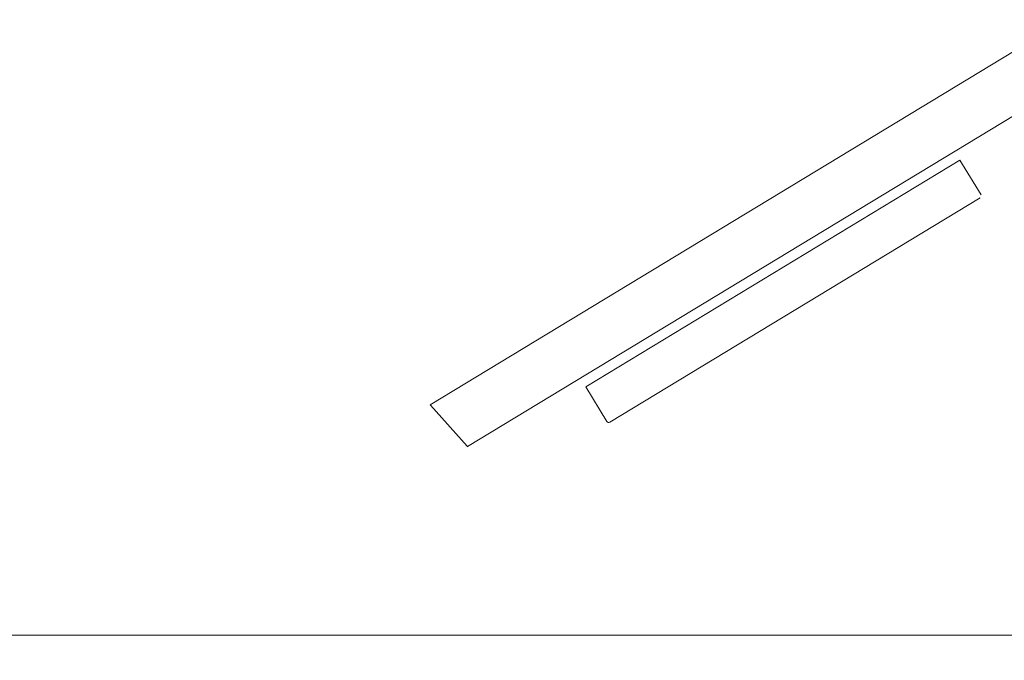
# Model space of a CAD drawing. Header units: millimetres. Extents: x 26866 to 1024070, y -428191 to 408885.
# Tile 98 of 248: x 179058 to 179542, y 388587 to 388902. Entities that reach past the tile are written whole.
import ezdxf

# ---------------------------------------------------------------- set-up
doc = ezdxf.new("R2010")
doc.units = ezdxf.units.MM
doc.header["$LTSCALE"] = 2
doc.layers.add('0_OPIS', color=7, linetype='Continuous', lineweight=13)
doc.layers.add('3DPLAN_A_TABELKA POMIESZCZEŃ', color=7, linetype='Continuous', lineweight=0)
doc.layers.add('3DPLAN_A_KRESKOWANIE 1', color=253, linetype='Continuous')
doc.layers.add('3DPLAN_A_OPIS', color=8, linetype='Continuous')
doc.layers.add('FURNITURE ZD 1 500', color=7, linetype='Continuous', lineweight=13, true_color=0x9fa8a5)
doc.styles.add('ARIAL', font='arial.ttf')

# ---------------------------------------------------------------- blocks, each defined once
blk = doc.blocks.new('kondygnacja -1')
at = {"layer": '3DPLAN_A_KRESKOWANIE 1'}
h = blk.add_hatch(dxfattribs=at)
h.set_pattern_fill('ANSI31', color=256, scale=7.5, style=0)
h.set_pattern_definition([(45, (23044.838, -26883.88), (-16.83798, 16.83798), [])])
h.paths.add_polyline_path([(31677.485, -24430.84), (30214.868, -24430.84), (30214.868, -24470.84), (30429.606, -24470.84), (30429.606, -24477.84), (30447.606, -24477.84), (30447.606, -24818.84), (30476.606, -24818.84), (30476.606, -24470.84), (31012.606, -24470.84), (31012.606, -24478.84), (31079.606, -24478.84), (31079.606, -24470.84), (31638.606, -24470.84), (31638.606, -25036.84), (31079.606, -25036.84), (31079.606, -25028.84), (31012.606, -25028.84), (31012.606, -25036.84), (30611.38, -25036.84), (30611.38, -25072.84), (31023.606, -25072.84), (31034.606, -25082.84), (31034.606, -25330.84), (31023.606, -25340.84), (30831.396, -25340.84, -0.038531), (30832.58, -25356.183), (30832.58, -25371.84), (31079.606, -25371.84), (31079.606, -25072.84), (31638.606, -25072.84), (31638.606, -25943.84), (30832.58, -25943.84), (30832.58, -26009.84), (31677.485, -26009.84)])
h.paths.add_polyline_path([(30682.606, -26009.84), (30832.58, -26009.84), (30832.58, -25943.84), (30760.606, -25943.84), (30760.606, -25454.668), (30735.606, -25464.584), (30735.606, -25943.84), (30682.606, -25943.84)])
h.paths.add_polyline_path([(30679.606, -25371.84), (30735.606, -25371.84), (30735.606, -25464.584), (30760.606, -25454.668), (30760.606, -25371.84), (30832.58, -25371.84), (30832.58, -25356.183, 0.038531), (30831.396, -25340.84), (30679.606, -25340.84)])
h.paths.add_polyline_path([(30355.83, -25371.84), (30425.606, -25371.84), (30425.606, -25379.84), (30463.606, -25379.84), (30463.606, -25424.739), (30471.606, -25424.739), (30471.606, -25395.84), (30533.606, -25395.84), (30533.606, -25371.84), (30576.606, -25371.84), (30576.606, -25341.84), (30472.606, -25341.84), (30472.606, -25326.84), (30427.606, -25326.84), (30427.606, -25341.84), (30355.83, -25341.84)])
h.paths.add_polyline_path([(30456.606, -25936.84), (30425.606, -25936.84), (30425.606, -25945.84), (30380.606, -25945.84), (30380.606, -26009.84), (30512.606, -26009.84), (30512.606, -25943.84), (30466.606, -25943.84), (30466.606, -25712.84), (30456.606, -25712.84)])
h.paths.add_polyline_path([(28888.606, -25941.84), (28888.606, -26009.84), (29013.606, -26009.84), (29013.606, -25941.84)])
h.paths.add_polyline_path([(28591.166, -26009.84), (28591.166, -25944.84), (28547.606, -25944.84), (28547.606, -26009.84)])
h.paths.add_polyline_path([(28624.606, -25870.534), (28654.797, -25870.534), (28654.797, -25924.534), (28624.606, -25924.534), (28624.606, -25944.84), (28591.166, -25944.84), (28591.166, -26009.84), (28713.606, -26009.84), (28713.606, -25941.84), (28672.606, -25941.84), (28672.606, -25932.84), (28657.606, -25932.84), (28657.606, -25716.84), (28624.606, -25716.84)])
h.paths.add_polyline_path([(28372.606, -25944.84), (28328.606, -25944.84), (28328.606, -25907.84), (28282.606, -25907.84), (28282.606, -25944.84), (28248.606, -25944.84), (28248.606, -26009.84), (28372.606, -26009.84)])
h.paths.add_polyline_path([(28092.606, -25563.84), (28054.606, -25563.84), (28054.606, -25383.84), (28067.602, -25383.84), (28067.606, -25375.84), (28340.606, -25375.84), (28340.606, -25341.84), (28070.606, -25341.84), (28070.606, -25332.84), (28030.606, -25332.84), (28030.606, -25395.598), (28048.707, -25395.598), (28048.707, -25449.598), (28030.606, -25449.598), (28030.606, -26009.84), (28073.606, -26009.84), (28073.606, -25944.84), (28054.606, -25944.84), (28054.606, -25668.84), (28092.606, -25668.84)])
h.paths.add_polyline_path([(27949.606, -25495.746), (27949.606, -25507.746), (27983.295, -25507.746), (27983.295, -25521.746), (27949.606, -25521.746), (27949.606, -25531.84), (27999.606, -25531.84), (27999.606, -25934.84), (27982.606, -25934.84), (27982.606, -25942.84), (27947.606, -25942.84), (27947.606, -26009.84), (28026.624, -26009.84), (28026.624, -25449.598), (27999.606, -25449.598), (27999.606, -25463.84), (27949.606, -25463.84), (27949.606, -25481.746), (27983.295, -25481.746), (27983.295, -25495.746)])
h.paths.add_polyline_path([(27982.606, -25361.84), (27952.606, -25361.84), (27952.606, -25332.84), (28026.624, -25332.84), (28026.624, -25395.598), (27999.606, -25395.598), (27999.606, -25377.84), (27982.606, -25377.84)])
h.paths.add_polyline_path([(26818.606, -25892.84), (26781.485, -25892.84), (26781.485, -26009.84), (26894.541, -26009.84), (26894.541, -25942.84), (26830.606, -25942.84), (26830.606, -25930.84), (26818.606, -25930.84)])
h.paths.add_polyline_path([(26894.541, -26009.84), (27115.936, -26009.84), (27115.936, -25942.84), (26894.541, -25942.84)])
h.paths.add_polyline_path([(27115.936, -25942.84), (27115.936, -26009.84), (27466.606, -26009.84), (27466.606, -25942.84), (27427.606, -25942.84), (27427.606, -25933.84), (27384.606, -25933.84), (27384.606, -25942.84)])
h.paths.add_polyline_path([(27641.606, -25942.84), (27641.606, -26009.84), (27802.606, -26009.84), (27802.606, -25942.84)])
h.paths.add_polyline_path([(30621.105, -25040.467), (30688.374, -25040.467), (30688.374, -25072.867), (30621.105, -25072.867)], flags=24)
at = {"layer": 'FURNITURE ZD 1 500', "lineweight": 0}
for p, q in [((26956.327, -25910.323), (26925.962, -25928.711)), ((26957.295, -25912.893), (26927.792, -25930.76)), ((26952.997, -25918.535), (26934.783, -25929.565))]:
    blk.add_line(p, q, dxfattribs=at)
at = {"layer": 'FURNITURE ZD 1 500'}
blk.add_line((26927.77, -25930.741), (26925.97, -25928.721), dxfattribs=at)
at = {"layer": 'FURNITURE ZD 1 500', "lineweight": 0}
blk.add_lwpolyline([(26830.606, -25940.015), (26971.086, -25940.015), (26971.086, -25870.015), (26830.606, -25870.015)], close=True, dxfattribs=at)
blk.add_lwpolyline([(26934.783, -25929.565, -0.414214), (26934.645, -25929.532), (26933.609, -25927.821), (26951.995, -25916.687), (26953.031, -25918.398, -0.09902)], format="xyb", dxfattribs=at)
at = {"layer": 'FURNITURE ZD 1 500'}
for centre, start, end in [((26926.045, -25928.654), 207.2801, 221.6899), ((26927.844, -25930.675), 221.6899, 252.3938)]:
    blk.add_arc(centre, 0.1, start, end, dxfattribs=at)
at = {"layer": '3DPLAN_A_OPIS', "color": 1, "lineweight": 30, "style": 'ARIAL'}
for tag, p in [('PRZESUNIĘCIE_WEJŚCIA', (27655.165, -24535.333)), ('WYŁĄCZONE', (27007.179, -24723.982)), ('Z_OPRACOWANIA', (26996.84, -24746.417)), ('WYŁĄCZONE', (30803.053, -24760.867)), ('Z_OPRACOWANIA', (30792.713, -24783.301)), ('WYŁĄCZONE', (28894.898, -24826.593)), ('Z_OPRACOWANIA', (28884.559, -24849.027)), ('POWIĘKSZENIE_WEJŚCIA', (28313.679, -25144.412)), ('POWIĘKSZENIE_WEJŚCIA', (29600.622, -25191.363)), ('POWIĘKSZENIE_WEJŚCIA', (28011.449, -25235.417)), ('WYŁĄCZONE', (29754.423, -25678.169)), ('Z_OPRACOWANIA', (29744.084, -25700.603)), ('WYJŚCIE_EWAKUACYJNE', (27763.791, -26106.068))]:
    blk.add_attdef(tag, p, '', height=12, dxfattribs=at)
at = {"layer": '3DPLAN_A_OPIS', "color": 0, "lineweight": 30, "style": 'ARIAL'}
for tag, p in [('UGUL_1', (29350.296, -24586.012)), ('UGUL_2', (29622.921, -24586.012)), ('UGUL_3', (29833.15, -24586.012))]:
    blk.add_attdef(tag, p, '', height=12, dxfattribs=at)
at = {"layer": '3DPLAN_A_TABELKA POMIESZCZEŃ', "ltscale": 0.5, "style": 'ARIAL'}
for tag, p in [('KURTYNA', (27861.913, -26064.849)), ('POWIETRZNA', (27861.913, -26084.562))]:
    blk.add_attdef(tag, p, '', height=12, dxfattribs=at)

msp = doc.modelspace()

# ---------------------------------------------------------------- block references
at = {"layer": '0_OPIS', "xscale": 10, "yscale": 10, "zscale": 10}
msp.add_blockref('kondygnacja -1', (-90000, 648000), dxfattribs=at)

doc.saveas('drawing.dxf')
